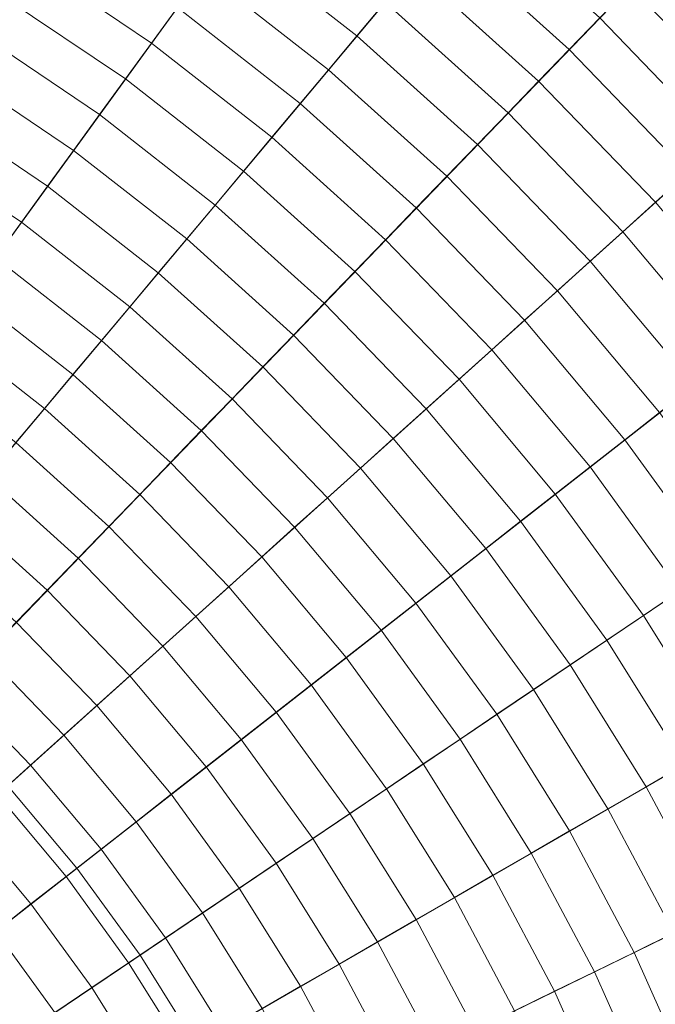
# Model space of a CAD drawing. Header units: centimetres. Extents: x -3.01 to 4.18, y -6.48 to 0.72.
# Tile 244 of 256: x 1.34 to 1.75, y -2.35 to -1.72. Entities that reach past the tile are written whole.
import ezdxf

# ---------------------------------------------------------------- set-up
doc = ezdxf.new("R2010")
doc.units = ezdxf.units.CM
doc.header["$LTSCALE"] = 2.54
doc.layers.add('Lucido design-1', color=7, linetype='Continuous')

# ---------------------------------------------------------------- blocks, each defined once
blk = doc.blocks.new('Gruppo-1')
at = {"color": 142, "linetype": 'Continuous', "lineweight": 9}
for points in [[(1.37393, -2.26558, -14.60843), (1.32909, -2.21215, -14.60843), (0.58636, -2.8809, -14.60843), (1.37393, -2.26558, -14.60843)], [(0.58636, -2.8809, -13.70118), (1.32909, -2.21215, -13.70118), (1.37393, -2.26558, -13.70118), (0.58636, -2.8809, -13.70118)], [(1.37393, -2.26558, -13.70118), (1.32909, -2.21215, -13.70118), (1.32909, -2.21215, -14.60843), (1.37393, -2.26558, -14.60843), (1.37393, -2.26558, -13.70118)], [(1.41493, -2.32202, -14.60843), (1.37393, -2.26558, -14.60843), (0.58636, -2.8809, -14.60843), (1.41493, -2.32202, -14.60843)], [(0.58636, -2.8809, -13.70118), (1.37393, -2.26558, -13.70118), (1.41493, -2.32202, -13.70118), (0.58636, -2.8809, -13.70118)], [(1.41493, -2.32202, -13.70118), (1.37393, -2.26558, -13.70118), (1.37393, -2.26558, -14.60843), (1.41493, -2.32202, -14.60843), (1.41493, -2.32202, -13.70118)], [(1.4519, -2.38118, -14.60843), (1.41493, -2.32202, -14.60843), (0.58636, -2.8809, -14.60843), (1.4519, -2.38118, -14.60843)], [(0.58636, -2.8809, -13.70118), (1.41493, -2.32202, -13.70118), (1.4519, -2.38118, -13.70118), (0.58636, -2.8809, -13.70118)], [(1.4519, -2.38118, -13.70118), (1.41493, -2.32202, -13.70118), (1.41493, -2.32202, -14.60843), (1.4519, -2.38118, -14.60843), (1.4519, -2.38118, -13.70118)]]:
    blk.add_polyline3d(points, dxfattribs=at)
for points in [[(1.57828, 0.57832, -13.70234), (1.33456, 0.63909, -13.70234), (0.58681, -2.87878, -13.70234), (0.58696, -2.87882, -13.70234)], [(1.81716, 0.5007, -13.70234), (1.57828, 0.57832, -13.70234), (0.58696, -2.87882, -13.70234), (0.5871, -2.87887, -13.70234)], [(2.05005, 0.40661, -13.70234), (1.81716, 0.5007, -13.70234), (0.5871, -2.87887, -13.70234), (0.58724, -2.87892, -13.70234)], [(2.27581, 0.2965, -13.70234), (2.05005, 0.40661, -13.70234), (0.58724, -2.87892, -13.70234), (0.58738, -2.87899, -13.70234)], [(2.49334, 0.17091, -13.70234), (2.27581, 0.2965, -13.70234), (0.58738, -2.87899, -13.70234), (0.58751, -2.87906, -13.70234)], [(2.70158, 0.03045, -13.70234), (2.49334, 0.17091, -13.70234), (0.58751, -2.87906, -13.70234), (0.58763, -2.87915, -13.70234)], [(2.89951, -0.12419, -13.70234), (2.70158, 0.03045, -13.70234), (0.58763, -2.87915, -13.70234), (0.58775, -2.87924, -13.70234)], [(3.08618, -0.29226, -13.70234), (2.89951, -0.12419, -13.70234), (0.58775, -2.87924, -13.70234), (0.58786, -2.87934, -13.70234)], [(3.26066, -0.47295, -13.70234), (3.08618, -0.29226, -13.70234), (0.58786, -2.87934, -13.70234), (0.58797, -2.87945, -13.70234)], [(3.42212, -0.66536, -13.70234), (3.26066, -0.47295, -13.70234), (0.58797, -2.87945, -13.70234), (0.58806, -2.87957, -13.70234)], [(3.56976, -0.86857, -13.70234), (3.42212, -0.66536, -13.70234), (0.58806, -2.87957, -13.70234), (0.58815, -2.87969, -13.70234)], [(3.70286, -1.08159, -13.70234), (3.56976, -0.86857, -13.70234), (0.58815, -2.87969, -13.70234), (0.58823, -2.87982, -13.70234)], [(3.82078, -1.30336, -13.70234), (3.70286, -1.08159, -13.70234), (0.58823, -2.87982, -13.70234), (0.5883, -2.87995, -13.70234)], [(3.92295, -1.53283, -13.70234), (3.82078, -1.30336, -13.70234), (0.5883, -2.87995, -13.70234), (0.58837, -2.88009, -13.70234)], [(4.00886, -1.76886, -13.70234), (3.92295, -1.53283, -13.70234), (0.58837, -2.88009, -13.70234), (0.58842, -2.88023, -13.70234)], [(1.55576, -1.72561, -12.75827), (1.47281, -1.6608, -12.75827), (1.48961, -1.63768, -12.76412), (1.57414, -1.70371, -12.76412)], [(1.69352, -1.73441, -12.77612), (1.61084, -1.65997, -12.77612), (1.62918, -1.63812, -12.78226), (1.71333, -1.71389, -12.78226)], [(1.42234, -1.73027, -12.74133), (1.34004, -1.67476, -12.74133), (1.35522, -1.65047, -12.74688), (1.43917, -1.7071, -12.74688)], [(1.53738, -1.74752, -12.75253), (1.456, -1.68394, -12.75253), (1.47281, -1.6608, -12.75827), (1.55576, -1.72561, -12.75827)], [(1.67369, -1.75494, -12.77007), (1.5925, -1.68183, -12.77007), (1.61084, -1.65997, -12.77612), (1.69352, -1.73441, -12.77612)], [(1.81317, -1.77628, -12.7885), (1.73313, -1.69339, -12.7885), (1.75291, -1.6729, -12.79485), (1.83433, -1.75722, -12.79485)], [(1.40549, -1.75346, -12.73588), (1.32485, -1.69907, -12.73588), (1.34004, -1.67476, -12.74133), (1.42234, -1.73027, -12.74133)], [(1.51898, -1.76945, -12.74688), (1.43917, -1.7071, -12.74688), (1.456, -1.68394, -12.75253), (1.53738, -1.74752, -12.75253)], [(1.65385, -1.77548, -12.76412), (1.57414, -1.70371, -12.76412), (1.5925, -1.68183, -12.77007), (1.67369, -1.75494, -12.77007)], [(1.38863, -1.77667, -12.73052), (1.30965, -1.72339, -12.73052), (1.32485, -1.69907, -12.73588), (1.40549, -1.75346, -12.73588)], [(1.79199, -1.79535, -12.78226), (1.71333, -1.71389, -12.78226), (1.73313, -1.69339, -12.7885), (1.81317, -1.77628, -12.7885)], [(1.63399, -1.79605, -12.75827), (1.55576, -1.72561, -12.75827), (1.57414, -1.70371, -12.76412), (1.65385, -1.77548, -12.76412)], [(1.50057, -1.79139, -12.74133), (1.42234, -1.73027, -12.74133), (1.43917, -1.7071, -12.74688), (1.51898, -1.76945, -12.74688)], [(1.77079, -1.81443, -12.77612), (1.69352, -1.73441, -12.77612), (1.71333, -1.71389, -12.78226), (1.79199, -1.79535, -12.78226)], [(1.37176, -1.79988, -12.72527), (1.29444, -1.74773, -12.72527), (1.30965, -1.72339, -12.73052), (1.38863, -1.77667, -12.73052)], [(1.48214, -1.81335, -12.73588), (1.40549, -1.75346, -12.73588), (1.42234, -1.73027, -12.74133), (1.50057, -1.79139, -12.74133)], [(1.61412, -1.81662, -12.75253), (1.53738, -1.74752, -12.75253), (1.55576, -1.72561, -12.75827), (1.63399, -1.79605, -12.75827)], [(1.74958, -1.83353, -12.77007), (1.67369, -1.75494, -12.77007), (1.69352, -1.73441, -12.77612), (1.77079, -1.81443, -12.77612)], [(1.35488, -1.82312, -12.72012), (1.27923, -1.77208, -12.72012), (1.29444, -1.74773, -12.72527), (1.37176, -1.79988, -12.72527)], [(1.59424, -1.83721, -12.74688), (1.51898, -1.76945, -12.74688), (1.53738, -1.74752, -12.75253), (1.61412, -1.81662, -12.75253)], [(1.46371, -1.83532, -12.73052), (1.38863, -1.77667, -12.73052), (1.40549, -1.75346, -12.73588), (1.48214, -1.81335, -12.73588)], [(1.72836, -1.85264, -12.76412), (1.65385, -1.77548, -12.76412), (1.67369, -1.75494, -12.77007), (1.74958, -1.83353, -12.77007)], [(4.07809, -2.01031, -13.70234), (4.00886, -1.76886, -13.70234), (0.58842, -2.88023, -13.70234), (0.58846, -2.88038, -13.70234)], [(1.57434, -1.85782, -12.74133), (1.50057, -1.79139, -12.74133), (1.51898, -1.76945, -12.74688), (1.59424, -1.83721, -12.74688)], [(1.33799, -1.84636, -12.71507), (1.264, -1.79645, -12.71507), (1.27923, -1.77208, -12.72012), (1.35488, -1.82312, -12.72012)], [(1.70711, -1.87177, -12.75827), (1.63399, -1.79605, -12.75827), (1.65385, -1.77548, -12.76412), (1.72836, -1.85264, -12.76412)], [(1.44526, -1.8573, -12.72527), (1.37176, -1.79988, -12.72527), (1.38863, -1.77667, -12.73052), (1.46371, -1.83532, -12.73052)], [(1.55443, -1.87844, -12.73588), (1.48214, -1.81335, -12.73588), (1.50057, -1.79139, -12.74133), (1.57434, -1.85782, -12.74133)], [(1.32109, -1.86963, -12.71011), (1.24876, -1.82084, -12.71011), (1.264, -1.79645, -12.71507), (1.33799, -1.84636, -12.71507)], [(1.4268, -1.8793, -12.72012), (1.35488, -1.82312, -12.72012), (1.37176, -1.79988, -12.72527), (1.44526, -1.8573, -12.72527)], [(1.68586, -1.89091, -12.75253), (1.61412, -1.81662, -12.75253), (1.63399, -1.79605, -12.75827), (1.70711, -1.87177, -12.75827)], [(1.5345, -1.89907, -12.73052), (1.46371, -1.83532, -12.73052), (1.48214, -1.81335, -12.73588), (1.55443, -1.87844, -12.73588)], [(1.66458, -1.91006, -12.74688), (1.59424, -1.83721, -12.74688), (1.61412, -1.81662, -12.75253), (1.68586, -1.89091, -12.75253)], [(1.40833, -1.90132, -12.71507), (1.33799, -1.84636, -12.71507), (1.35488, -1.82312, -12.72012), (1.4268, -1.8793, -12.72012)], [(1.7973, -1.93481, -12.76412), (1.72836, -1.85264, -12.76412), (1.74958, -1.83353, -12.77007), (1.81981, -1.91722, -12.77007)], [(1.51457, -1.91971, -12.72527), (1.44526, -1.8573, -12.72527), (1.46371, -1.83532, -12.73052), (1.5345, -1.89907, -12.73052)], [(1.6433, -1.92923, -12.74133), (1.57434, -1.85782, -12.74133), (1.59424, -1.83721, -12.74688), (1.66458, -1.91006, -12.74688)], [(1.38985, -1.92334, -12.71011), (1.32109, -1.86963, -12.71011), (1.33799, -1.84636, -12.71507), (1.40833, -1.90132, -12.71507)], [(1.77478, -1.95241, -12.75827), (1.70711, -1.87177, -12.75827), (1.72836, -1.85264, -12.76412), (1.7973, -1.93481, -12.76412)], [(1.49462, -1.94037, -12.72012), (1.4268, -1.8793, -12.72012), (1.44526, -1.8573, -12.72527), (1.51457, -1.91971, -12.72527)], [(1.622, -1.94841, -12.73588), (1.55443, -1.87844, -12.73588), (1.57434, -1.85782, -12.74133), (1.6433, -1.92923, -12.74133)], [(1.37135, -1.94538, -12.70526), (1.30418, -1.8929, -12.70526), (1.32109, -1.86963, -12.71011), (1.38985, -1.92334, -12.71011)], [(1.75224, -1.97002, -12.75253), (1.68586, -1.89091, -12.75253), (1.70711, -1.87177, -12.75827), (1.77478, -1.95241, -12.75827)], [(1.60068, -1.9676, -12.73052), (1.5345, -1.89907, -12.73052), (1.55443, -1.87844, -12.73588), (1.622, -1.94841, -12.73588)], [(1.47466, -1.96104, -12.71507), (1.40833, -1.90132, -12.71507), (1.4268, -1.8793, -12.72012), (1.49462, -1.94037, -12.72012)], [(1.72968, -1.98764, -12.74688), (1.66458, -1.91006, -12.74688), (1.68586, -1.89091, -12.75253), (1.75224, -1.97002, -12.75253)], [(1.35285, -1.96743, -12.70051), (1.28726, -1.91619, -12.70051), (1.30418, -1.8929, -12.70526), (1.37135, -1.94538, -12.70526)], [(1.45469, -1.98172, -12.71011), (1.38985, -1.92334, -12.71011), (1.40833, -1.90132, -12.71507), (1.47466, -1.96104, -12.71507)], [(1.57936, -1.9868, -12.72527), (1.51457, -1.91971, -12.72527), (1.5345, -1.89907, -12.73052), (1.60068, -1.9676, -12.73052)], [(1.70711, -2.00527, -12.74133), (1.6433, -1.92923, -12.74133), (1.66458, -1.91006, -12.74688), (1.72968, -1.98764, -12.74688)], [(1.33434, -1.9895, -12.69585), (1.27033, -1.93949, -12.69585), (1.28726, -1.91619, -12.70051), (1.35285, -1.96743, -12.70051)], [(1.55802, -2.00602, -12.72012), (1.49462, -1.94037, -12.72012), (1.51457, -1.91971, -12.72527), (1.57936, -1.9868, -12.72527)], [(1.4347, -2.00242, -12.70526), (1.37135, -1.94538, -12.70526), (1.38985, -1.92334, -12.71011), (1.45469, -1.98172, -12.71011)], [(1.68452, -2.02292, -12.73588), (1.622, -1.94841, -12.73588), (1.6433, -1.92923, -12.74133), (1.70711, -2.00527, -12.74133)], [(1.53666, -2.02524, -12.71507), (1.47466, -1.96104, -12.71507), (1.49462, -1.94037, -12.72012), (1.55802, -2.00602, -12.72012)], [(1.4147, -2.02312, -12.70051), (1.35285, -1.96743, -12.70051), (1.37135, -1.94538, -12.70526), (1.4347, -2.00242, -12.70526)], [(1.66192, -2.04058, -12.73052), (1.60068, -1.9676, -12.73052), (1.622, -1.94841, -12.73588), (1.68452, -2.02292, -12.73588)], [(1.51529, -2.04448, -12.71011), (1.45469, -1.98172, -12.71011), (1.47466, -1.96104, -12.71507), (1.53666, -2.02524, -12.71507)], [(1.3947, -2.04384, -12.69585), (1.33434, -1.9895, -12.69585), (1.35285, -1.96743, -12.70051), (1.4147, -2.02312, -12.70051)], [(1.63931, -2.05825, -12.72527), (1.57936, -1.9868, -12.72527), (1.60068, -1.9676, -12.73052), (1.66192, -2.04058, -12.73052)], [(1.78921, -2.06957, -12.74688), (1.72968, -1.98764, -12.74688), (1.75224, -1.97002, -12.75253), (1.81294, -2.05356, -12.75253)], [(1.49391, -2.06373, -12.70526), (1.4347, -2.00242, -12.70526), (1.45469, -1.98172, -12.71011), (1.51529, -2.04448, -12.71011)], [(1.61668, -2.07593, -12.72012), (1.55802, -2.00602, -12.72012), (1.57936, -1.9868, -12.72527), (1.63931, -2.05825, -12.72527)], [(1.37468, -2.06457, -12.6913), (1.31581, -2.01157, -12.6913), (1.33434, -1.9895, -12.69585), (1.3947, -2.04384, -12.69585)], [(1.76546, -2.08559, -12.74133), (1.70711, -2.00527, -12.74133), (1.72968, -1.98764, -12.74688), (1.78921, -2.06957, -12.74688)], [(1.47252, -2.083, -12.70051), (1.4147, -2.02312, -12.70051), (1.4347, -2.00242, -12.70526), (1.49391, -2.06373, -12.70526)], [(1.59403, -2.09362, -12.71507), (1.53666, -2.02524, -12.71507), (1.55802, -2.00602, -12.72012), (1.61668, -2.07593, -12.72012)], [(1.7417, -2.10161, -12.73588), (1.68452, -2.02292, -12.73588), (1.70711, -2.00527, -12.74133), (1.76546, -2.08559, -12.74133)], [(4.13032, -2.256, -13.70234), (4.07809, -2.01031, -13.70234), (0.58846, -2.88038, -13.70234), (0.58849, -2.88052, -13.70234)], [(1.35465, -2.08531, -12.68685), (1.29728, -2.03366, -12.68685), (1.31581, -2.01157, -12.6913), (1.37468, -2.06457, -12.6913)], [(1.45112, -2.10227, -12.69585), (1.3947, -2.04384, -12.69585), (1.4147, -2.02312, -12.70051), (1.47252, -2.083, -12.70051)], [(1.57138, -2.11132, -12.71011), (1.51529, -2.04448, -12.71011), (1.53666, -2.02524, -12.71507), (1.59403, -2.09362, -12.71507)], [(1.71792, -2.11765, -12.73052), (1.66192, -2.04058, -12.73052), (1.68452, -2.02292, -12.73588), (1.7417, -2.10161, -12.73588)], [(1.33461, -2.10607, -12.68249), (1.27873, -2.05576, -12.68249), (1.29728, -2.03366, -12.68685), (1.35465, -2.08531, -12.68685)], [(1.4297, -2.12155, -12.6913), (1.37468, -2.06457, -12.6913), (1.3947, -2.04384, -12.69585), (1.45112, -2.10227, -12.69585)], [(1.54871, -2.12903, -12.70526), (1.49391, -2.06373, -12.70526), (1.51529, -2.04448, -12.71011), (1.57138, -2.11132, -12.71011)], [(1.69413, -2.1337, -12.72527), (1.63931, -2.05825, -12.72527), (1.66192, -2.04058, -12.73052), (1.71792, -2.11765, -12.73052)], [(1.52602, -2.14675, -12.70051), (1.47252, -2.083, -12.70051), (1.49391, -2.06373, -12.70526), (1.54871, -2.12903, -12.70526)], [(1.67032, -2.14976, -12.72012), (1.61668, -2.07593, -12.72012), (1.63931, -2.05825, -12.72527), (1.69413, -2.1337, -12.72527)], [(1.40827, -2.14085, -12.68685), (1.35465, -2.08531, -12.68685), (1.37468, -2.06457, -12.6913), (1.4297, -2.12155, -12.6913)], [(1.6465, -2.16583, -12.71507), (1.59403, -2.09362, -12.71507), (1.61668, -2.07593, -12.72012), (1.67032, -2.14976, -12.72012)], [(1.50332, -2.16449, -12.69585), (1.45112, -2.10227, -12.69585), (1.47252, -2.083, -12.70051), (1.52602, -2.14675, -12.70051)], [(1.38683, -2.16015, -12.68249), (1.33461, -2.10607, -12.68249), (1.35465, -2.08531, -12.68685), (1.40827, -2.14085, -12.68685)], [(1.79324, -2.1841, -12.73588), (1.7417, -2.10161, -12.73588), (1.76546, -2.08559, -12.74133), (1.81807, -2.16977, -12.74133)], [(1.62266, -2.18191, -12.71011), (1.57138, -2.11132, -12.71011), (1.59403, -2.09362, -12.71507), (1.6465, -2.16583, -12.71507)], [(1.7684, -2.19844, -12.73052), (1.71792, -2.11765, -12.73052), (1.7417, -2.10161, -12.73588), (1.79324, -2.1841, -12.73588)], [(1.36538, -2.17946, -12.67824), (1.31456, -2.12683, -12.67824), (1.33461, -2.10607, -12.68249), (1.38683, -2.16015, -12.68249)], [(1.48062, -2.18223, -12.6913), (1.4297, -2.12155, -12.6913), (1.45112, -2.10227, -12.69585), (1.50332, -2.16449, -12.69585)], [(1.59881, -2.19799, -12.70526), (1.54871, -2.12903, -12.70526), (1.57138, -2.11132, -12.71011), (1.62266, -2.18191, -12.71011)], [(1.74355, -2.21279, -12.72527), (1.69413, -2.1337, -12.72527), (1.71792, -2.11765, -12.73052), (1.7684, -2.19844, -12.73052)], [(1.34392, -2.19879, -12.67409), (1.29449, -2.1476, -12.67409), (1.31456, -2.12683, -12.67824), (1.36538, -2.17946, -12.67824)], [(1.45789, -2.19998, -12.68685), (1.40827, -2.14085, -12.68685), (1.4297, -2.12155, -12.6913), (1.48062, -2.18223, -12.6913)], [(1.57494, -2.21409, -12.70051), (1.52602, -2.14675, -12.70051), (1.54871, -2.12903, -12.70526), (1.59881, -2.19799, -12.70526)], [(1.71868, -2.22715, -12.72012), (1.67032, -2.14976, -12.72012), (1.69413, -2.1337, -12.72527), (1.74355, -2.21279, -12.72527)], [(1.43516, -2.21774, -12.68249), (1.38683, -2.16015, -12.68249), (1.40827, -2.14085, -12.68685), (1.45789, -2.19998, -12.68685)], [(1.55107, -2.2302, -12.69585), (1.50332, -2.16449, -12.69585), (1.52602, -2.14675, -12.70051), (1.57494, -2.21409, -12.70051)], [(1.32245, -2.21812, -12.67003), (1.27442, -2.16839, -12.67003), (1.29449, -2.1476, -12.67409), (1.34392, -2.19879, -12.67409)], [(1.6938, -2.24152, -12.71507), (1.6465, -2.16583, -12.71507), (1.67032, -2.14976, -12.72012), (1.71868, -2.22715, -12.72012)], [(1.41242, -2.23551, -12.67824), (1.36538, -2.17946, -12.67824), (1.38683, -2.16015, -12.68249), (1.43516, -2.21774, -12.68249)], [(1.52717, -2.24631, -12.6913), (1.48062, -2.18223, -12.6913), (1.50332, -2.16449, -12.69585), (1.55107, -2.2302, -12.69585)], [(1.66889, -2.2559, -12.71011), (1.62266, -2.18191, -12.71011), (1.6465, -2.16583, -12.71507), (1.6938, -2.24152, -12.71507)], [(1.38966, -2.25329, -12.67409), (1.34392, -2.19879, -12.67409), (1.36538, -2.17946, -12.67824), (1.41242, -2.23551, -12.67824)], [(1.50327, -2.26244, -12.68685), (1.45789, -2.19998, -12.68685), (1.48062, -2.18223, -12.6913), (1.52717, -2.24631, -12.6913)], [(1.64398, -2.27028, -12.70526), (1.59881, -2.19799, -12.70526), (1.62266, -2.18191, -12.71011), (1.66889, -2.2559, -12.71011)], [(1.61905, -2.28467, -12.70051), (1.57494, -2.21409, -12.70051), (1.59881, -2.19799, -12.70526), (1.64398, -2.27028, -12.70526)], [(1.36689, -2.27108, -12.67003), (1.32245, -2.21812, -12.67003), (1.34392, -2.19879, -12.67409), (1.38966, -2.25329, -12.67409)], [(1.47935, -2.27857, -12.68249), (1.43516, -2.21774, -12.68249), (1.45789, -2.19998, -12.68685), (1.50327, -2.26244, -12.68685)], [(1.78734, -2.29514, -12.72527), (1.74355, -2.21279, -12.72527), (1.7684, -2.19844, -12.73052), (1.81313, -2.28256, -12.73052)], [(1.59411, -2.29908, -12.69585), (1.55107, -2.2302, -12.69585), (1.57494, -2.21409, -12.70051), (1.61905, -2.28467, -12.70051)], [(1.76153, -2.30773, -12.72012), (1.71868, -2.22715, -12.72012), (1.74355, -2.21279, -12.72527), (1.78734, -2.29514, -12.72527)], [(1.34411, -2.28888, -12.66608), (1.30097, -2.23746, -12.66608), (1.32245, -2.21812, -12.67003), (1.36689, -2.27108, -12.67003)], [(1.45542, -2.29471, -12.67824), (1.41242, -2.23551, -12.67824), (1.43516, -2.21774, -12.68249), (1.47935, -2.27857, -12.68249)], [(1.7357, -2.32033, -12.71507), (1.6938, -2.24152, -12.71507), (1.71868, -2.22715, -12.72012), (1.76153, -2.30773, -12.72012)], [(1.43148, -2.31086, -12.67409), (1.38966, -2.25329, -12.67409), (1.41242, -2.23551, -12.67824), (1.45542, -2.29471, -12.67824)], [(1.56915, -2.31349, -12.6913), (1.52717, -2.24631, -12.6913), (1.55107, -2.2302, -12.69585), (1.59411, -2.29908, -12.69585)], [(1.32132, -2.30668, -12.66223), (1.27948, -2.25681, -12.66223), (1.30097, -2.23746, -12.66608), (1.34411, -2.28888, -12.66608)], [(1.70986, -2.33293, -12.71011), (1.66889, -2.2559, -12.71011), (1.6938, -2.24152, -12.71507), (1.7357, -2.32033, -12.71507)], [(1.54418, -2.3279, -12.68685), (1.50327, -2.26244, -12.68685), (1.52717, -2.24631, -12.6913), (1.56915, -2.31349, -12.6913)], [(1.40753, -2.32701, -12.67003), (1.36689, -2.27108, -12.67003), (1.38966, -2.25329, -12.67409), (1.43148, -2.31086, -12.67409)], [(4.16527, -2.50474, -13.70234), (4.13032, -2.256, -13.70234), (0.58849, -2.88052, -13.70234), (0.58851, -2.88067, -13.70234)], [(1.684, -2.34555, -12.70526), (1.64398, -2.27028, -12.70526), (1.66889, -2.2559, -12.71011), (1.70986, -2.33293, -12.71011)], [(1.51919, -2.34233, -12.68249), (1.47935, -2.27857, -12.68249), (1.50327, -2.26244, -12.68685), (1.54418, -2.3279, -12.68685)], [(1.38356, -2.34318, -12.66608), (1.34411, -2.28888, -12.66608), (1.36689, -2.27108, -12.67003), (1.40753, -2.32701, -12.67003)], [(1.65812, -2.35816, -12.70051), (1.61905, -2.28467, -12.70051), (1.64398, -2.27028, -12.70526), (1.684, -2.34555, -12.70526)], [(1.4942, -2.35676, -12.67824), (1.45542, -2.29471, -12.67824), (1.47935, -2.27857, -12.68249), (1.51919, -2.34233, -12.68249)], [(1.63224, -2.37079, -12.69585), (1.59411, -2.29908, -12.69585), (1.61905, -2.28467, -12.70051), (1.65812, -2.35816, -12.70051)], [(1.35959, -2.35935, -12.66223), (1.32132, -2.30668, -12.66223), (1.34411, -2.28888, -12.66608), (1.38356, -2.34318, -12.66608)], [(1.46919, -2.3712, -12.67409), (1.43148, -2.31086, -12.67409), (1.45542, -2.29471, -12.67824), (1.4942, -2.35676, -12.67824)], [(1.60634, -2.38342, -12.6913), (1.56915, -2.31349, -12.6913), (1.59411, -2.29908, -12.69585), (1.63224, -2.37079, -12.69585)], [(1.3356, -2.37553, -12.65847), (1.29852, -2.3245, -12.65847), (1.32132, -2.30668, -12.66223), (1.35959, -2.35935, -12.66223)], [(1.44416, -2.38565, -12.67003), (1.40753, -2.32701, -12.67003), (1.43148, -2.31086, -12.67409), (1.46919, -2.3712, -12.67409)], [(1.772, -2.40187, -12.71507), (1.7357, -2.32033, -12.71507), (1.76153, -2.30773, -12.72012), (1.79864, -2.3911, -12.72012)], [(1.58042, -2.39606, -12.68685), (1.54418, -2.3279, -12.68685), (1.56915, -2.31349, -12.6913), (1.60634, -2.38342, -12.6913)], [(1.74534, -2.41264, -12.71011), (1.70986, -2.33293, -12.71011), (1.7357, -2.32033, -12.71507), (1.772, -2.40187, -12.71507)], [(1.41913, -2.4001, -12.66608), (1.38356, -2.34318, -12.66608), (1.40753, -2.32701, -12.67003), (1.44416, -2.38565, -12.67003)], [(1.55449, -2.40871, -12.68249), (1.51919, -2.34233, -12.68249), (1.54418, -2.3279, -12.68685), (1.58042, -2.39606, -12.68685)], [(1.71867, -2.42342, -12.70526), (1.684, -2.34555, -12.70526), (1.70986, -2.33293, -12.71011), (1.74534, -2.41264, -12.71011)], [(1.39408, -2.41456, -12.66223), (1.35959, -2.35935, -12.66223), (1.38356, -2.34318, -12.66608), (1.41913, -2.4001, -12.66608)], [(1.52855, -2.42136, -12.67824), (1.4942, -2.35676, -12.67824), (1.51919, -2.34233, -12.68249), (1.55449, -2.40871, -12.68249)], [(1.69198, -2.4342, -12.70051), (1.65812, -2.35816, -12.70051), (1.684, -2.34555, -12.70526), (1.71867, -2.42342, -12.70526)]]:
    blk.add_3dface(points, dxfattribs=at)

msp = doc.modelspace()

# ---------------------------------------------------------------- block references
at = {"layer": 'Lucido design-1', "color": 7}
msp.add_blockref('Gruppo-1', (0, 0), dxfattribs=at)

doc.saveas('drawing.dxf')
